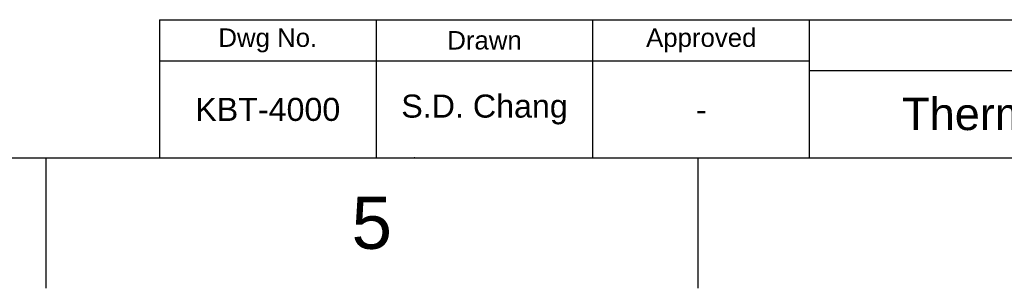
# Model space of a CAD drawing. Header units: millimetres. Extents: x 1538 to 2132, y 568 to 988.
# Tile 6 of 15: x 1833 to 1939, y 568 to 597. Entities that reach past the tile are written whole.
import ezdxf

# ---------------------------------------------------------------- set-up
doc = ezdxf.new("R2010")
doc.units = ezdxf.units.MM
doc.header["$LTSCALE"] = 0.1
doc.layers.add('FORM', color=7, linetype='Continuous')
doc.layers.add('TEXT', color=2, linetype='Continuous')
doc.styles.get("Standard").update_dxf_attribs({"font": 'arial_0.ttf'})

msp = doc.modelspace()

# ---------------------------------------------------------------- linework, layer by layer
for p, q in [((1552.6326, 581.6721), (2118.2892, 581.6721)), ((1835.4609, 581.6721), (1835.4609, 567.5307)), ((1906.168, 581.6721), (1906.168, 567.5307))]:
    msp.add_line(p, q)
msp.add_point((1875.4609, 581.6721))
at = {"layer": 'FORM'}
for p, q in [((1847.7892, 596.6721), (2118.2892, 596.6721)), ((1847.7892, 596.6721), (1847.7892, 581.6721)), ((1871.2892, 596.6721), (1871.2892, 581.6721)), ((1894.7892, 581.6721), (1894.7892, 596.6721)), ((1918.2892, 581.6721), (1918.2892, 596.6721)), ((1918.2892, 592.1721), (1847.7892, 592.1721)), ((1918.2892, 591.1721), (2058.2892, 591.1721))]:
    msp.add_line(p, q, dxfattribs=at)
at = {"layer": 'TEXT'}
msp.add_point((1894.7892, 592.1721), dxfattribs=at)

# ---------------------------------------------------------------- texts
at = {"insert": (1870.8144, 574.6014), "char_height": 5.6566, "attachment_point": 5}
msp.add_mtext_dynamic_manual_height_columns('5', width=50, gutter_width=12.5, heights=[0], dxfattribs=at)
at = {"layer": 'TEXT', "attachment_point": 5}
for s, width, insert, char_height in [('Dwg No.', 23.5, (1859.5392, 594.4221), 2), ('Drawn', 23.5, (1883.0392, 594.4221), 2), ('Approved', 23.5, (1906.5392, 594.4221), 2), ('KBT-4000', 23.5, (1859.5392, 586.9221), 2.5), ('S.D. Chang', 23.5, (1883.0392, 586.9221), 2.5), ('Thermostat Series', 60, (1948.2892, 586.4221), 3.5), ('-', 23.5, (1906.5392, 586.9221), 2.5)]:
    msp.add_mtext_dynamic_manual_height_columns(s, width=width, gutter_width=12.5, heights=[0], dxfattribs=dict(at, insert=insert, char_height=char_height))

doc.saveas('drawing.dxf')
